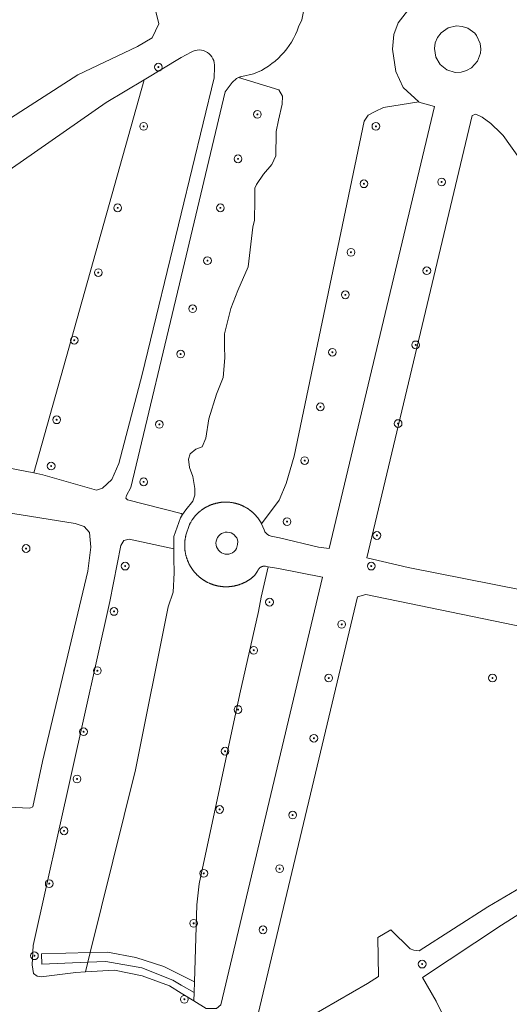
# Model space of a CAD drawing. Header units: metres. Extents: x 207466 to 209466, y 475780 to 477780.
# Tile 164 of 189: x 208823 to 208874, y 476607 to 476709. Entities that reach past the tile are written whole.
import ezdxf

# ---------------------------------------------------------------- set-up
doc = ezdxf.new("R2010")
doc.units = ezdxf.units.M
doc.layers.get('0').update_dxf_attribs({"color": 253, "linetype": 'CONTINUOUS'})
for name, color, linetype, lineweight, true_color in [('B-RO-GR-BEPLANTING_CULTUUR_BOSPLANTSOEN-GV', 7, 'CONTINUOUS', 0, 0x6d8a47), ('B-RO-GR-BEPLANTING_CULTUUR_HEESTERS-GV', 7, 'CONTINUOUS', 0, 0x6d8a47), ('B-RO-GR-BOOM-S', 7, 'CONTINUOUS', 0, 0x6d8a47)]:
    doc.layers.add(name, color=color, linetype=linetype, lineweight=lineweight, true_color=true_color)
for name, color, linetype, lineweight in [('B-RO-OG-TERREIN_CULTUURSCHEIDING-GV', 253, 'CONTINUOUS', 0), ('B-RO-OG-TERREIN_ONBEGROEID-GV', 253, 'CONTINUOUS', 0), ('B-RO-VH-VERHARDING_FUNDERING_ZAND-GV', 253, 'CONTINUOUS', 0)]:
    doc.layers.add(name, color=color, linetype=linetype, lineweight=lineweight)

# ---------------------------------------------------------------- blocks, each defined once
blk = doc.blocks.new('SGR-BOOM_01-SO1')
at = {"linetype": 'Continuous'}
h = blk.add_hatch(color=0, dxfattribs=at)
edge = h.paths.add_edge_path()
edge.add_arc((0, 0), 0.25, 0, 360)
at = {"color": 0, "linetype": 'ByBlock', "lineweight": -2}
for radius in [2, 0.25]:
    blk.add_circle((0, 0), radius, dxfattribs=at)

msp = doc.modelspace()

# ---------------------------------------------------------------- linework, layer by layer
at = {"layer": 'B-RO-GR-BEPLANTING_CULTUUR_BOSPLANTSOEN-GV', "flags": 128}
for points in [[(208841.07, 476705.22), (208840.03, 476704.66), (208836.2, 476702.36), (208824.77, 476661.67), (208825.73, 476661.49), (208831.26, 476659.9), (208831.9, 476660.08), (208832.87, 476660.99), (208833.59, 476662.66), (208835.99, 476671.85), (208840.03, 476688.49)], [(208840.03, 476688.49), (208843.44, 476702.56), (208843.47, 476703.67)], [(208845.89, 476680.54), (208846.96, 476682.99), (208847.45, 476687.1), (208847.62, 476687.83), (208847.65, 476689.89), (208847.66, 476691.13), (208847.85, 476691.53), (208848.55, 476692.59), (208849.42, 476693.59), (208849.84, 476694.48), (208849.85, 476695.27), (208849.86, 476696.08), (208849.88, 476696.99), (208850.12, 476698.16), (208850.5, 476699.83), (208850.51, 476700.66), (208850.14, 476701.3), (208845.96, 476702.57)], [(208845.31, 476702.07), (208844.6, 476701.09), (208840.03, 476681.97), (208834.81, 476660.17), (208834.37, 476659.34), (208834.32, 476659.06), (208834.49, 476658.89), (208840.03, 476657.46), (208840.19, 476657.38), (208840.52, 476657.84), (208841.24, 476658.75), (208841.46, 476659.38), (208841.44, 476660.07), (208841.23, 476661.31), (208840.89, 476662.23), (208840.8, 476663.1), (208840.98, 476663.65), (208841.57, 476664.13), (208842.21, 476664.37), (208842.58, 476665.28), (208842.91, 476667.26), (208843.68, 476669.81), (208844.37, 476671.55), (208844.57, 476673.58), (208844.52, 476674.77), (208844.53, 476676.07), (208845.18, 476678.67), (208845.89, 476680.54)], [(208866.27, 476699.6), (208864.65, 476700.04), (208864.62, 476700.07), (208860.98, 476699.48), (208860.11, 476699.06), (208859.4, 476698.69), (208858.98, 476698.08), (208851.72, 476663.42), (208850.92, 476660.57), (208850.18, 476658.85), (208848.36, 476656.39), (208848.63, 476655.78)], [(208849.35, 476655.12), (208850.23, 476654.95), (208854.26, 476653.98), (208855.37, 476653.85), (208866.27, 476699.6)], [(208873.11, 476696.84), (208872.08, 476697.84), (208871.18, 476698.48), (208870.52, 476698.79), (208870.16, 476698.67), (208859.25, 476652.87), (208863.54, 476651.88), (208878.38, 476648.97), (208887.45, 476646.81), (208887.98, 476646.83), (208888.26, 476646.98), (208891.58, 476659.97), (208891.74, 476661.89), (208891.77, 476664.19), (208891.59, 476666.02), (208891.04, 476667.98), (208880.43, 476684.77), (208875.05, 476694.21), (208873.37, 476696.6), (208873.11, 476696.84)], [(208839.27, 476653.82), (208834.66, 476654.82), (208834.1, 476654.69), (208833.78, 476654.17), (208832.67, 476648.37), (208824.73, 476612.77), (208824.63, 476610.79), (208824.76, 476609.89), (208825.14, 476609.59), (208825.54, 476609.53), (208829.14, 476609.98), (208830.12, 476610.04), (208830.37, 476611.05), (208825.62, 476610.86), (208825.57, 476611.92), (208830.62, 476612.05), (208835.31, 476630.94), (208838.7, 476647.83), (208839.21, 476649.32), (208839.31, 476651.34), (208839.26, 476652.86), (208839.27, 476653.82)], [(208849.14, 476655.19), (208849.16, 476655.18)], [(208854.67, 476650.87), (208850.12, 476651.78), (208849.05, 476651.96), (208848.32, 476648.82), (208848.04, 476647.33), (208846.1, 476638.8), (208841.91, 476619.15), (208841.65, 476616.97), (208841.41, 476609.01), (208841.38, 476607.9), (208841.36, 476607.04), (208842.64, 476606.25), (208843.68, 476606.26), (208844.13, 476606.64), (208854.67, 476650.87)], [(208859.16, 476649.11), (208858.29, 476648.85), (208848.02, 476605.71), (208848.43, 476605.09), (208848.91, 476604.48), (208849.63, 476604.14), (208850.36, 476604.06), (208851.57, 476604.35), (208859.33, 476608.85), (208860.47, 476609.58), (208860.4, 476613.61), (208861.73, 476614.41), (208863.75, 476612.44), (208864.12, 476612.29), (208864.67, 476612.24), (208871.79, 476616.77), (208878.24, 476620.56)], [(208885.56, 476643.64), (208859.16, 476649.11)], [(208882.39, 476620.7), (208873.19, 476614.88), (208865.02, 476609.48), (208866.43, 476607.01), (208867.24, 476605.31), (208867.88, 476603.05), (208868.3, 476600.32), (208868.39, 476598.12), (208868.18, 476595.03), (208868.4, 476594.73), (208875.69, 476593.11)]]:
    msp.add_lwpolyline(points, dxfattribs=at)
at = {"layer": 'B-RO-GR-BEPLANTING_CULTUUR_BOSPLANTSOEN-GV'}
for centre, radius, start, end in [((208841.88, 476703.83), 1.61, 354.3046, 120.3044), ((208846.83, 476700.8), 1.98, 116.0397, 140.0161), ((208849.58, 476656.09), 1, 198.2636, 243.8999), ((208849.59, 476656.13), 1.04, 245.3481, 256.3176)]:
    msp.add_arc(centre, radius, start, end, dxfattribs=at)
at = {"layer": 'B-RO-GR-BEPLANTING_CULTUUR_HEESTERS-GV', "flags": 128}
for points in [[(208830.62, 476612.05), (208825.57, 476611.92), (208825.62, 476610.86), (208830.37, 476611.05), (208830.62, 476612.05)], [(208830.62, 476612.05), (208830.37, 476611.05), (208832.23, 476611.13), (208835.96, 476610.45), (208839.16, 476609.2), (208840.03, 476608.66), (208841.38, 476607.9), (208841.41, 476609.01), (208840.03, 476609.71), (208838.23, 476610.62), (208835.35, 476611.54), (208832.42, 476612.1), (208830.62, 476612.05)]]:
    msp.add_lwpolyline(points, dxfattribs=at)
at = {"layer": 'B-RO-OG-TERREIN_CULTUURSCHEIDING-GV', "flags": 128}
for points in [[(208864.62, 476700.07), (208863.02, 476701.56), (208862.27, 476703.21), (208861.9, 476705.52), (208862.05, 476707.04), (208862.48, 476708.24), (208864.79, 476711.21), (208864.53, 476711.67), (208862.97, 476711.49), (208859.89, 476711.45), (208858.31, 476711.7), (208856.41, 476712.39), (208854.86, 476713.22), (208852.63, 476714.63), (208852.26, 476714.62), (208852.29, 476714.31), (208852.68, 476712.7), (208852.9, 476710.47), (208852.52, 476708.57), (208852.18, 476707.84)], [(208759.5, 476707.27), (208768.44, 476692.73), (208769.27, 476691.74), (208770.39, 476691.13), (208771.5, 476690.87), (208772.1, 476690.84), (208773.05, 476690.98), (208775.06, 476691.76), (208776.84, 476692.31), (208779.04, 476692.54), (208783.07, 476692.16), (208785.49, 476691.72), (208788.16, 476690.81), (208791.1, 476689.36), (208793.6, 476687.66), (208795.96, 476685.72), (208797.82, 476684.47), (208799.35, 476684.22), (208800.58, 476684.37), (208829.34, 476702.87), (208835.52, 476705.8), (208837.02, 476706.69), (208837.71, 476708.15), (208837.39, 476709.54)], [(208870.98, 476706.12), (208870.61, 476706.93), (208870.42, 476707.17), (208869.7, 476707.7), (208869.13, 476707.88), (208868.53, 476707.93), (208867.66, 476707.72), (208866.93, 476707.2), (208866.57, 476706.73), (208866.34, 476706.18), (208866.25, 476705.59), (208866.39, 476704.7), (208866.85, 476703.93), (208867.55, 476703.38), (208868.41, 476703.12), (208869.01, 476703.14), (208869.58, 476703.31), (208870.1, 476703.6), (208870.7, 476704.27), (208871.02, 476705.1), (208871.06, 476705.52), (208870.98, 476706.12)], [(208845.96, 476702.57), (208850.14, 476701.3), (208850.51, 476700.66), (208850.5, 476699.83), (208850.12, 476698.16), (208849.88, 476696.99), (208849.86, 476696.08), (208849.85, 476695.27), (208849.84, 476694.48), (208849.42, 476693.59), (208848.55, 476692.59), (208847.85, 476691.53), (208847.66, 476691.13), (208847.65, 476689.89), (208847.62, 476687.83), (208847.45, 476687.1), (208846.96, 476682.99), (208845.89, 476680.54), (208845.18, 476678.67), (208844.53, 476676.07), (208844.52, 476674.77), (208844.57, 476673.58), (208844.37, 476671.55), (208843.68, 476669.81), (208842.91, 476667.26), (208842.58, 476665.28), (208842.21, 476664.37), (208841.57, 476664.13), (208840.98, 476663.65), (208840.8, 476663.1), (208840.89, 476662.23), (208841.23, 476661.31), (208841.44, 476660.07), (208841.46, 476659.38), (208841.24, 476658.75), (208840.52, 476657.84), (208840.19, 476657.38), (208839.95, 476657.04), (208839.29, 476655.09), (208839.27, 476653.82), (208839.26, 476652.86), (208839.31, 476651.34), (208839.21, 476649.32), (208838.7, 476647.83), (208835.31, 476630.94), (208830.62, 476612.05), (208832.42, 476612.1), (208835.35, 476611.54), (208838.23, 476610.62), (208840.03, 476609.71), (208841.41, 476609.01), (208841.65, 476616.97), (208841.91, 476619.15), (208846.1, 476638.8), (208848.04, 476647.33), (208848.32, 476648.82), (208849.05, 476651.96), (208848.76, 476652.01), (208848.74, 476652.01), (208848.73, 476652.01), (208848.71, 476652.01), (208848.69, 476652.01), (208848.68, 476652.02), (208848.66, 476652.02), (208848.64, 476652.02), (208848.63, 476652.02), (208848.61, 476652.02), (208848.59, 476652.02), (208848.58, 476652.02), (208848.56, 476652.01), (208848.54, 476652.01), (208848.52, 476652.01), (208848.51, 476652.01), (208848.49, 476652.01), (208848.48, 476652), (208848.46, 476652), (208848.44, 476651.99), (208848.43, 476651.99), (208848.41, 476651.98), (208848.39, 476651.98), (208848.38, 476651.97), (208848.36, 476651.97), (208848.35, 476651.96), (208848.33, 476651.95), (208848.32, 476651.95), (208848.3, 476651.94), (208848.29, 476651.93), (208848.27, 476651.92), (208848.26, 476651.91), (208848.24, 476651.91), (208848.23, 476651.9), (208848.22, 476651.89), (208848.2, 476651.88), (208848.19, 476651.87), (208848.18, 476651.86), (208848.16, 476651.84), (208848.15, 476651.83), (208848.14, 476651.82), (208848.13, 476651.81), (208848.11, 476651.8), (208848.1, 476651.79), (208848.09, 476651.77), (208848.08, 476651.76), (208848.07, 476651.75), (208848.06, 476651.73), (208848.05, 476651.72), (208848.04, 476651.71), (208848.03, 476651.69), (208848.02, 476651.68), (208848.02, 476651.66), (208848.01, 476651.65), (208848, 476651.64), (208847.99, 476651.62), (208847.98, 476651.6), (208847.98, 476651.59), (208847.97, 476651.57), (208847.96, 476651.56), (208847.96, 476651.54), (208847.95, 476651.53), (208847.95, 476651.52), (208847.65, 476651.08), (208847.62, 476651.05), (208847.59, 476651.02), (208847.56, 476651), (208847.53, 476650.97), (208847.5, 476650.94), (208847.47, 476650.91), (208847.44, 476650.89), (208847.41, 476650.86), (208847.37, 476650.84), (208847.34, 476650.81), (208847.31, 476650.78), (208847.28, 476650.76), (208847.24, 476650.73), (208847.21, 476650.71), (208847.18, 476650.69), (208847.14, 476650.66), (208847.11, 476650.64), (208847.07, 476650.61), (208847.04, 476650.59), (208847, 476650.57), (208846.97, 476650.55), (208846.93, 476650.53), (208846.9, 476650.5), (208846.86, 476650.48), (208846.83, 476650.46), (208846.79, 476650.44), (208846.76, 476650.42), (208846.72, 476650.4), (208846.68, 476650.38), (208846.64, 476650.36), (208846.61, 476650.34), (208846.57, 476650.33), (208846.53, 476650.31), (208846.5, 476650.29), (208846.46, 476650.27), (208846.42, 476650.26), (208846.38, 476650.24), (208846.34, 476650.22), (208846.31, 476650.21), (208846.27, 476650.19), (208846.23, 476650.18), (208846.19, 476650.16), (208846.15, 476650.15), (208846.11, 476650.14), (208846.07, 476650.12), (208846.03, 476650.11), (208845.99, 476650.1), (208845.95, 476650.08), (208845.92, 476650.07), (208845.88, 476650.06), (208845.84, 476650.05), (208845.8, 476650.04), (208845.76, 476650.03), (208845.71, 476650.02), (208845.67, 476650.01), (208845.64, 476650), (208845.59, 476649.99), (208845.55, 476649.98), (208845.51, 476649.97), (208845.47, 476649.97), (208845.43, 476649.96), (208845.39, 476649.95), (208845.35, 476649.94), (208845.31, 476649.94), (208845.27, 476649.93), (208845.23, 476649.93), (208845.19, 476649.92), (208845.14, 476649.92), (208845.1, 476649.91), (208845.06, 476649.91), (208845.02, 476649.91), (208844.98, 476649.9), (208844.94, 476649.9), (208844.9, 476649.9), (208844.86, 476649.9), (208844.81, 476649.9), (208844.77, 476649.89), (208844.73, 476649.89), (208844.69, 476649.89), (208844.65, 476649.89), (208844.61, 476649.89), (208844.57, 476649.9), (208844.52, 476649.9), (208844.48, 476649.9), (208844.44, 476649.9), (208844.4, 476649.9), (208844.36, 476649.91), (208844.32, 476649.91), (208844.28, 476649.91), (208844.23, 476649.92), (208844.19, 476649.92), (208844.15, 476649.93), (208844.11, 476649.93), (208844.07, 476649.94), (208844.03, 476649.95), (208843.99, 476649.95), (208843.95, 476649.96), (208843.91, 476649.97), (208843.87, 476649.97), (208843.83, 476649.98), (208843.79, 476649.99), (208843.74, 476650), (208843.7, 476650.01), (208843.66, 476650.02), (208843.62, 476650.03), (208843.58, 476650.04), (208843.54, 476650.05), (208843.5, 476650.06), (208843.46, 476650.07), (208843.42, 476650.08), (208843.39, 476650.1), (208843.35, 476650.11), (208843.31, 476650.12), (208843.27, 476650.14), (208843.23, 476650.15), (208843.19, 476650.16), (208843.15, 476650.18), (208843.11, 476650.19), (208843.07, 476650.21), (208843.04, 476650.23), (208843, 476650.24), (208842.96, 476650.26), (208842.92, 476650.28), (208842.88, 476650.29), (208842.85, 476650.31), (208842.81, 476650.33), (208842.77, 476650.35), (208842.73, 476650.36), (208842.7, 476650.38), (208842.66, 476650.4), (208842.62, 476650.42), (208842.59, 476650.44), (208842.55, 476650.46), (208842.52, 476650.48), (208842.48, 476650.51), (208842.45, 476650.53), (208842.41, 476650.55), (208842.38, 476650.57), (208842.34, 476650.59), (208842.31, 476650.62), (208842.27, 476650.64), (208842.24, 476650.66), (208842.2, 476650.69), (208842.17, 476650.71), (208842.14, 476650.74), (208842.1, 476650.76), (208842.07, 476650.79), (208842.04, 476650.81), (208842.01, 476650.84), (208841.97, 476650.86), (208841.94, 476650.89), (208841.91, 476650.92), (208841.88, 476650.94), (208841.85, 476650.97), (208841.82, 476651), (208841.79, 476651.03), (208841.76, 476651.06), (208841.73, 476651.08), (208841.7, 476651.11), (208841.67, 476651.14), (208841.64, 476651.17), (208841.61, 476651.2), (208841.58, 476651.23), (208841.55, 476651.26), (208841.52, 476651.29), (208841.49, 476651.32), (208841.47, 476651.35), (208841.44, 476651.38), (208841.41, 476651.41), (208841.39, 476651.45), (208841.36, 476651.48), (208841.33, 476651.51), (208841.31, 476651.54), (208841.28, 476651.58), (208841.26, 476651.61), (208841.23, 476651.64), (208841.21, 476651.68), (208841.19, 476651.71), (208841.16, 476651.74), (208841.14, 476651.78), (208841.11, 476651.81), (208841.09, 476651.85), (208841.07, 476651.88), (208841.05, 476651.92), (208841.03, 476651.95), (208841.01, 476651.99), (208840.98, 476652.02), (208840.96, 476652.06), (208840.94, 476652.1), (208840.92, 476652.13), (208840.9, 476652.17), (208840.88, 476652.21), (208840.86, 476652.24), (208840.85, 476652.28), (208840.83, 476652.32), (208840.81, 476652.35), (208840.79, 476652.39), (208840.78, 476652.43), (208840.76, 476652.47), (208840.74, 476652.51), (208840.73, 476652.54), (208840.71, 476652.58), (208840.7, 476652.62), (208840.68, 476652.66), (208840.67, 476652.7), (208840.65, 476652.74), (208840.64, 476652.78), (208840.62, 476652.81), (208840.61, 476652.85), (208840.6, 476652.89), (208840.59, 476652.93), (208840.58, 476652.97), (208840.56, 476653.01), (208840.55, 476653.05), (208840.54, 476653.09), (208840.53, 476653.13), (208840.52, 476653.17), (208840.51, 476653.21), (208840.5, 476653.25), (208840.49, 476653.29), (208840.49, 476653.33), (208840.48, 476653.38), (208840.47, 476653.42), (208840.46, 476653.46), (208840.46, 476653.5), (208840.45, 476653.54), (208840.44, 476653.58), (208840.44, 476653.62), (208840.43, 476653.66), (208840.43, 476653.7), (208840.42, 476653.74), (208840.42, 476653.78), (208840.42, 476653.83), (208840.41, 476653.87), (208840.41, 476653.91), (208840.41, 476653.95), (208840.4, 476653.99), (208840.4, 476654.03), (208840.4, 476654.07), (208840.4, 476654.12), (208840.4, 476654.16), (208840.4, 476654.2), (208840.4, 476654.24), (208840.4, 476654.28), (208840.4, 476654.32), (208840.4, 476654.36), (208840.41, 476654.41), (208840.41, 476654.45), (208840.41, 476654.49), (208840.42, 476654.53), (208840.42, 476654.57), (208840.42, 476654.61), (208840.43, 476654.65), (208840.43, 476654.7), (208840.44, 476654.74), (208840.44, 476654.78), (208840.45, 476654.82), (208840.45, 476654.86), (208840.46, 476654.9), (208840.47, 476654.94), (208840.48, 476654.98), (208840.48, 476655.02), (208840.49, 476655.06), (208840.5, 476655.1), (208840.51, 476655.14), (208840.52, 476655.18), (208840.53, 476655.22), (208840.9, 476656.34), (208840.92, 476656.38), (208840.94, 476656.41), (208840.95, 476656.45), (208840.98, 476656.49), (208840.99, 476656.52), (208841.02, 476656.56), (208841.04, 476656.59), (208841.06, 476656.63), (208841.08, 476656.66), (208841.1, 476656.7), (208841.12, 476656.73), (208841.14, 476656.77), (208841.17, 476656.8), (208841.19, 476656.84), (208841.21, 476656.87), (208841.24, 476656.9), (208841.26, 476656.93), (208841.29, 476656.97), (208841.31, 476657), (208841.33, 476657.03), (208841.36, 476657.07), (208841.39, 476657.1), (208841.41, 476657.13), (208841.44, 476657.16), (208841.46, 476657.19), (208841.49, 476657.22), (208841.52, 476657.25), (208841.55, 476657.28), (208841.57, 476657.31), (208841.6, 476657.34), (208841.63, 476657.37), (208841.66, 476657.4), (208841.69, 476657.43), (208841.72, 476657.46), (208841.74, 476657.49), (208841.77, 476657.52), (208841.8, 476657.54), (208841.83, 476657.57), (208841.87, 476657.6), (208841.9, 476657.63), (208841.93, 476657.65), (208841.96, 476657.68), (208841.99, 476657.71), (208842.02, 476657.73), (208842.05, 476657.76), (208842.09, 476657.78), (208842.12, 476657.81), (208842.15, 476657.83), (208842.18, 476657.86), (208842.22, 476657.88), (208842.25, 476657.9), (208842.29, 476657.93), (208842.32, 476657.95), (208842.35, 476657.97), (208842.39, 476657.99), (208842.42, 476658.02), (208842.46, 476658.04), (208842.49, 476658.06), (208842.53, 476658.08), (208842.56, 476658.1), (208842.6, 476658.12), (208842.64, 476658.14), (208842.67, 476658.16), (208842.71, 476658.18), (208842.74, 476658.2), (208842.78, 476658.22), (208842.82, 476658.23), (208842.85, 476658.25), (208842.89, 476658.27), (208842.93, 476658.29), (208842.96, 476658.3), (208843, 476658.32), (208843.04, 476658.33), (208843.08, 476658.35), (208843.12, 476658.36), (208843.15, 476658.38), (208843.19, 476658.39), (208843.23, 476658.41), (208843.27, 476658.42), (208843.31, 476658.43), (208843.35, 476658.45), (208843.39, 476658.46), (208843.43, 476658.47), (208843.46, 476658.48), (208843.51, 476658.49), (208843.54, 476658.51), (208843.58, 476658.52), (208843.62, 476658.53), (208843.66, 476658.54), (208843.7, 476658.55), (208843.74, 476658.56), (208843.78, 476658.56), (208843.82, 476658.57), (208843.86, 476658.58), (208843.9, 476658.59), (208843.94, 476658.59), (208843.98, 476658.6), (208844.02, 476658.61), (208844.07, 476658.61), (208844.11, 476658.62), (208844.15, 476658.62), (208844.19, 476658.63), (208844.23, 476658.63), (208844.27, 476658.64), (208844.31, 476658.64), (208844.35, 476658.64), (208844.39, 476658.65), (208844.43, 476658.65), (208844.47, 476658.65), (208844.51, 476658.65), (208844.55, 476658.65), (208844.6, 476658.65), (208844.64, 476658.65), (208844.68, 476658.65), (208844.72, 476658.65), (208844.76, 476658.65), (208844.8, 476658.65), (208844.84, 476658.65), (208844.88, 476658.65), (208844.92, 476658.64), (208844.96, 476658.64), (208845.01, 476658.64), (208845.05, 476658.63), (208845.09, 476658.63), (208845.13, 476658.62), (208845.17, 476658.62), (208845.21, 476658.61), (208845.25, 476658.61), (208845.29, 476658.6), (208845.33, 476658.6), (208845.37, 476658.59), (208845.41, 476658.58), (208845.45, 476658.58), (208845.49, 476658.57), (208845.53, 476658.56), (208845.57, 476658.55), (208845.61, 476658.54), (208845.65, 476658.53), (208845.69, 476658.52), (208845.73, 476658.51), (208845.77, 476658.5), (208845.81, 476658.49), (208845.85, 476658.48), (208845.89, 476658.47), (208845.93, 476658.45), (208845.96, 476658.44), (208846, 476658.43), (208846.04, 476658.41), (208846.08, 476658.4), (208846.12, 476658.39), (208846.16, 476658.37), (208846.2, 476658.35), (208846.23, 476658.34), (208846.27, 476658.32), (208846.31, 476658.31), (208846.35, 476658.29), (208846.38, 476658.28), (208846.42, 476658.26), (208846.46, 476658.24), (208846.49, 476658.22), (208846.53, 476658.2), (208846.57, 476658.18), (208846.6, 476658.17), (208846.64, 476658.15), (208846.68, 476658.13), (208846.71, 476658.11), (208846.75, 476658.09), (208846.78, 476658.07), (208846.82, 476658.04), (208846.85, 476658.02), (208846.89, 476658), (208846.92, 476657.98), (208846.96, 476657.96), (208846.99, 476657.93), (208847.02, 476657.91), (208847.06, 476657.89), (208847.09, 476657.86), (208847.12, 476657.84), (208847.16, 476657.82), (208847.19, 476657.79), (208847.22, 476657.77), (208847.25, 476657.74), (208847.29, 476657.72), (208847.32, 476657.69), (208847.35, 476657.66), (208847.38, 476657.64), (208847.41, 476657.61), (208847.44, 476657.58), (208847.47, 476657.56), (208847.5, 476657.53), (208847.53, 476657.5), (208847.56, 476657.47), (208847.59, 476657.44), (208847.62, 476657.41), (208847.65, 476657.38), (208847.68, 476657.35), (208847.7, 476657.33), (208847.73, 476657.29), (208847.76, 476657.26), (208847.79, 476657.23), (208847.81, 476657.2), (208847.84, 476657.17), (208847.87, 476657.14), (208847.89, 476657.11), (208847.92, 476657.08), (208847.94, 476657.04), (208847.97, 476657.01), (208847.99, 476656.98), (208848.02, 476656.95), (208848.04, 476656.91), (208848.07, 476656.88), (208848.09, 476656.85), (208848.11, 476656.81), (208848.14, 476656.78), (208848.16, 476656.74), (208848.18, 476656.71), (208848.2, 476656.68), (208848.22, 476656.64), (208848.24, 476656.61), (208848.27, 476656.57), (208848.29, 476656.53), (208848.31, 476656.5), (208848.33, 476656.46), (208848.35, 476656.43), (208848.35, 476656.42), (208848.36, 476656.39), (208850.18, 476658.85), (208850.92, 476660.57), (208851.72, 476663.42), (208858.98, 476698.08), (208859.4, 476698.69), (208860.11, 476699.06), (208860.98, 476699.48), (208864.62, 476700.07)], [(208847.53, 476702.96), (208846.3, 476702.7)], [(208836.2, 476702.36), (208832.27, 476700), (208815.11, 476688.07), (208809.3, 476684.45), (208805.2, 476681.77), (208802.89, 476679.67), (208801.91, 476678.1), (208801.63, 476677), (208802.8, 476673.8), (208803.07, 476671.36), (208802.99, 476669.29), (208803.12, 476666.05), (208803.96, 476665.41), (208805.18, 476665.09), (208808.83, 476664.75), (208824.77, 476661.67), (208836.2, 476702.36)], [(208816.89, 476627.32), (208824.38, 476626.98), (208824.68, 476627.13), (208825.68, 476631.81), (208830.37, 476651.52), (208830.67, 476653.98), (208830.55, 476655.52), (208829.99, 476656.14), (208829.05, 476656.45), (208818.07, 476658.21)], [(208839.16, 476609.2), (208835.96, 476610.45), (208832.23, 476611.13), (208830.37, 476611.05), (208830.12, 476610.04), (208833.14, 476610.21), (208836.01, 476609.63), (208838.84, 476608.59), (208840.03, 476607.86), (208841.36, 476607.04), (208841.38, 476607.9), (208840.03, 476608.66), (208839.16, 476609.2)]]:
    msp.add_lwpolyline(points, dxfattribs=at)
at = {"layer": 'B-RO-OG-TERREIN_CULTUURSCHEIDING-GV'}
for centre, radius, start, end in [((208844.63, 476710.38), 7.97, 291.3898, 341.4128), ((208846.78, 476700.9), 1.86, 104.9499, 116.1252)]:
    msp.add_arc(centre, radius, start, end, dxfattribs=at)
at = {"layer": 'B-RO-OG-TERREIN_ONBEGROEID-GV', "flags": 128}
msp.add_lwpolyline([(208845.76, 476653.84), (208845.86, 476654.25), (208845.9, 476654.56)], dxfattribs=at)
at = {"layer": 'B-RO-OG-TERREIN_ONBEGROEID-GV'}
msp.add_arc((208844.78, 476654.4), 1.14, 8.1418, 330.3698, dxfattribs=at)
at = {"layer": 'B-RO-VH-VERHARDING_FUNDERING_ZAND-GV', "flags": 128}
for points in [[(208765.87, 476720.28), (208771.55, 476721.45), (208775.58, 476722.01), (208780.28, 476722.23), (208785.37, 476722.07), (208791.42, 476721.2), (208795.76, 476720.33), (208817.11, 476715.09), (208825.79, 476712.81), (208835.32, 476710.93), (208836.31, 476710.49), (208837.39, 476709.54), (208837.71, 476708.15), (208837.02, 476706.69), (208835.52, 476705.8), (208829.34, 476702.87), (208800.58, 476684.37), (208799.35, 476684.22)], [(208864.79, 476711.21), (208862.48, 476708.24), (208862.05, 476707.04), (208861.9, 476705.52), (208862.27, 476703.21), (208863.02, 476701.56), (208864.62, 476700.07), (208864.65, 476700.04), (208866.27, 476699.6), (208855.37, 476653.85), (208854.26, 476653.98), (208850.23, 476654.95), (208849.35, 476655.12)], [(208852.18, 476707.84), (208852.52, 476708.57)], [(208870.98, 476706.12), (208871.06, 476705.52), (208871.02, 476705.1), (208870.7, 476704.27), (208870.1, 476703.6), (208869.58, 476703.31), (208869.01, 476703.14), (208868.41, 476703.12), (208867.55, 476703.38), (208866.85, 476703.93), (208866.39, 476704.7), (208866.25, 476705.59), (208866.34, 476706.18), (208866.57, 476706.73), (208866.93, 476707.2), (208867.66, 476707.72), (208868.53, 476707.93), (208869.13, 476707.88), (208869.7, 476707.7), (208870.42, 476707.17), (208870.61, 476706.93), (208870.98, 476706.12)], [(208836.2, 476702.36), (208840.03, 476704.66), (208841.07, 476705.22)], [(208843.47, 476703.67), (208843.44, 476702.56), (208840.03, 476688.49), (208835.99, 476671.85), (208833.59, 476662.66), (208832.87, 476660.99), (208831.9, 476660.08), (208831.26, 476659.9), (208825.73, 476661.49), (208824.77, 476661.67), (208808.83, 476664.75)], [(208846.3, 476702.7), (208847.53, 476702.96)], [(208815.11, 476688.07), (208832.27, 476700), (208836.2, 476702.36)], [(208844.6, 476701.09), (208845.31, 476702.07)], [(208842.64, 476606.25), (208841.36, 476607.04), (208840.03, 476607.86), (208838.84, 476608.59), (208836.01, 476609.63), (208833.14, 476610.21), (208830.12, 476610.04), (208829.14, 476609.98), (208825.54, 476609.53), (208825.14, 476609.59), (208824.76, 476609.89), (208824.63, 476610.79), (208824.73, 476612.77), (208832.67, 476648.37), (208833.78, 476654.17), (208834.1, 476654.69), (208834.66, 476654.82), (208839.27, 476653.82), (208839.29, 476655.09), (208839.95, 476657.04), (208840.19, 476657.38), (208840.03, 476657.46), (208834.49, 476658.89), (208834.32, 476659.06), (208834.37, 476659.34), (208834.81, 476660.17), (208840.03, 476681.97), (208844.6, 476701.09)], [(208870.16, 476698.67), (208870.52, 476698.79), (208871.18, 476698.48), (208872.08, 476697.84), (208873.11, 476696.84), (208873.37, 476696.6), (208875.05, 476694.21), (208880.43, 476684.77), (208891.04, 476667.98), (208891.59, 476666.02), (208891.77, 476664.19), (208891.74, 476661.89), (208891.58, 476659.97), (208888.26, 476646.98), (208887.98, 476646.83), (208887.45, 476646.81), (208878.38, 476648.97), (208863.54, 476651.88), (208859.25, 476652.87), (208870.16, 476698.67)], [(208818.07, 476658.21), (208829.05, 476656.45), (208829.99, 476656.14), (208830.55, 476655.52), (208830.67, 476653.98), (208830.37, 476651.52), (208825.68, 476631.81), (208824.68, 476627.13), (208824.38, 476626.98), (208816.89, 476627.32)], [(208848.63, 476655.78), (208848.36, 476656.39), (208848.35, 476656.42), (208848.35, 476656.43), (208848.33, 476656.46), (208848.31, 476656.5), (208848.29, 476656.53), (208848.27, 476656.57), (208848.24, 476656.61), (208848.22, 476656.64), (208848.2, 476656.68), (208848.18, 476656.71), (208848.16, 476656.74), (208848.14, 476656.78), (208848.11, 476656.81), (208848.09, 476656.85), (208848.07, 476656.88), (208848.04, 476656.91), (208848.02, 476656.95), (208847.99, 476656.98), (208847.97, 476657.01), (208847.94, 476657.04), (208847.92, 476657.08), (208847.89, 476657.11), (208847.87, 476657.14), (208847.84, 476657.17), (208847.81, 476657.2), (208847.79, 476657.23), (208847.76, 476657.26), (208847.73, 476657.29), (208847.7, 476657.33), (208847.68, 476657.35), (208847.65, 476657.38), (208847.62, 476657.41), (208847.59, 476657.44), (208847.56, 476657.47), (208847.53, 476657.5), (208847.5, 476657.53), (208847.47, 476657.56), (208847.44, 476657.58), (208847.41, 476657.61), (208847.38, 476657.64), (208847.35, 476657.66), (208847.32, 476657.69), (208847.29, 476657.72), (208847.25, 476657.74), (208847.22, 476657.77), (208847.19, 476657.79), (208847.16, 476657.82), (208847.12, 476657.84), (208847.09, 476657.86), (208847.06, 476657.89), (208847.02, 476657.91), (208846.99, 476657.93), (208846.96, 476657.96), (208846.92, 476657.98), (208846.89, 476658), (208846.85, 476658.02), (208846.82, 476658.04), (208846.78, 476658.07), (208846.75, 476658.09), (208846.71, 476658.11), (208846.68, 476658.13), (208846.64, 476658.15), (208846.6, 476658.17), (208846.57, 476658.18), (208846.53, 476658.2), (208846.49, 476658.22), (208846.46, 476658.24), (208846.42, 476658.26), (208846.38, 476658.28), (208846.35, 476658.29), (208846.31, 476658.31), (208846.27, 476658.32), (208846.23, 476658.34), (208846.2, 476658.35), (208846.16, 476658.37), (208846.12, 476658.39), (208846.08, 476658.4), (208846.04, 476658.41), (208846, 476658.43), (208845.96, 476658.44), (208845.93, 476658.45), (208845.89, 476658.47), (208845.85, 476658.48), (208845.81, 476658.49), (208845.77, 476658.5), (208845.73, 476658.51), (208845.69, 476658.52), (208845.65, 476658.53), (208845.61, 476658.54), (208845.57, 476658.55), (208845.53, 476658.56), (208845.49, 476658.57), (208845.45, 476658.58), (208845.41, 476658.58), (208845.37, 476658.59), (208845.33, 476658.6), (208845.29, 476658.6), (208845.25, 476658.61), (208845.21, 476658.61), (208845.17, 476658.62), (208845.13, 476658.62), (208845.09, 476658.63), (208845.05, 476658.63), (208845.01, 476658.64), (208844.96, 476658.64), (208844.92, 476658.64), (208844.88, 476658.65), (208844.84, 476658.65), (208844.8, 476658.65), (208844.76, 476658.65), (208844.72, 476658.65), (208844.68, 476658.65), (208844.64, 476658.65), (208844.6, 476658.65), (208844.55, 476658.65), (208844.51, 476658.65), (208844.47, 476658.65), (208844.43, 476658.65), (208844.39, 476658.65), (208844.35, 476658.64), (208844.31, 476658.64), (208844.27, 476658.64), (208844.23, 476658.63), (208844.19, 476658.63), (208844.15, 476658.62), (208844.11, 476658.62), (208844.07, 476658.61), (208844.02, 476658.61), (208843.98, 476658.6), (208843.94, 476658.59), (208843.9, 476658.59), (208843.86, 476658.58), (208843.82, 476658.57), (208843.78, 476658.56), (208843.74, 476658.56), (208843.7, 476658.55), (208843.66, 476658.54), (208843.62, 476658.53), (208843.58, 476658.52), (208843.54, 476658.51), (208843.51, 476658.49), (208843.46, 476658.48), (208843.43, 476658.47), (208843.39, 476658.46), (208843.35, 476658.45), (208843.31, 476658.43), (208843.27, 476658.42), (208843.23, 476658.41), (208843.19, 476658.39), (208843.15, 476658.38), (208843.12, 476658.36), (208843.08, 476658.35), (208843.04, 476658.33), (208843, 476658.32), (208842.96, 476658.3), (208842.93, 476658.29), (208842.89, 476658.27), (208842.85, 476658.25), (208842.82, 476658.23), (208842.78, 476658.22), (208842.74, 476658.2), (208842.71, 476658.18), (208842.67, 476658.16), (208842.64, 476658.14), (208842.6, 476658.12), (208842.56, 476658.1), (208842.53, 476658.08), (208842.49, 476658.06), (208842.46, 476658.04), (208842.42, 476658.02), (208842.39, 476657.99), (208842.35, 476657.97), (208842.32, 476657.95), (208842.29, 476657.93), (208842.25, 476657.9), (208842.22, 476657.88), (208842.18, 476657.86), (208842.15, 476657.83), (208842.12, 476657.81), (208842.09, 476657.78), (208842.05, 476657.76), (208842.02, 476657.73), (208841.99, 476657.71), (208841.96, 476657.68), (208841.93, 476657.65), (208841.9, 476657.63), (208841.87, 476657.6), (208841.83, 476657.57), (208841.8, 476657.54), (208841.77, 476657.52), (208841.74, 476657.49), (208841.72, 476657.46), (208841.69, 476657.43), (208841.66, 476657.4), (208841.63, 476657.37), (208841.6, 476657.34), (208841.57, 476657.31), (208841.55, 476657.28), (208841.52, 476657.25), (208841.49, 476657.22), (208841.46, 476657.19), (208841.44, 476657.16), (208841.41, 476657.13), (208841.39, 476657.1), (208841.36, 476657.07), (208841.33, 476657.03), (208841.31, 476657), (208841.29, 476656.97), (208841.26, 476656.93), (208841.24, 476656.9), (208841.21, 476656.87), (208841.19, 476656.84), (208841.17, 476656.8), (208841.14, 476656.77), (208841.12, 476656.73), (208841.1, 476656.7), (208841.08, 476656.66), (208841.06, 476656.63), (208841.04, 476656.59), (208841.02, 476656.56), (208840.99, 476656.52), (208840.98, 476656.49), (208840.95, 476656.45), (208840.94, 476656.41), (208840.92, 476656.38), (208840.9, 476656.34), (208840.53, 476655.22), (208840.52, 476655.18), (208840.51, 476655.14), (208840.5, 476655.1), (208840.49, 476655.06), (208840.48, 476655.02), (208840.48, 476654.98), (208840.47, 476654.94), (208840.46, 476654.9), (208840.45, 476654.86), (208840.45, 476654.82), (208840.44, 476654.78), (208840.44, 476654.74), (208840.43, 476654.7), (208840.43, 476654.65), (208840.42, 476654.61), (208840.42, 476654.57), (208840.42, 476654.53), (208840.41, 476654.49), (208840.41, 476654.45), (208840.41, 476654.41), (208840.4, 476654.36), (208840.4, 476654.32), (208840.4, 476654.28), (208840.4, 476654.24), (208840.4, 476654.2), (208840.4, 476654.16), (208840.4, 476654.12), (208840.4, 476654.07), (208840.4, 476654.03), (208840.4, 476653.99), (208840.41, 476653.95), (208840.41, 476653.91), (208840.41, 476653.87), (208840.42, 476653.83), (208840.42, 476653.78), (208840.42, 476653.74), (208840.43, 476653.7), (208840.43, 476653.66), (208840.44, 476653.62), (208840.44, 476653.58), (208840.45, 476653.54), (208840.46, 476653.5), (208840.46, 476653.46), (208840.47, 476653.42), (208840.48, 476653.38), (208840.49, 476653.33), (208840.49, 476653.29), (208840.5, 476653.25), (208840.51, 476653.21), (208840.52, 476653.17), (208840.53, 476653.13), (208840.54, 476653.09), (208840.55, 476653.05), (208840.56, 476653.01), (208840.58, 476652.97), (208840.59, 476652.93), (208840.6, 476652.89), (208840.61, 476652.85), (208840.62, 476652.81), (208840.64, 476652.78), (208840.65, 476652.74), (208840.67, 476652.7), (208840.68, 476652.66), (208840.7, 476652.62), (208840.71, 476652.58), (208840.73, 476652.54), (208840.74, 476652.51), (208840.76, 476652.47), (208840.78, 476652.43), (208840.79, 476652.39), (208840.81, 476652.35), (208840.83, 476652.32), (208840.85, 476652.28), (208840.86, 476652.24), (208840.88, 476652.21), (208840.9, 476652.17), (208840.92, 476652.13), (208840.94, 476652.1), (208840.96, 476652.06), (208840.98, 476652.02), (208841.01, 476651.99), (208841.03, 476651.95), (208841.05, 476651.92), (208841.07, 476651.88), (208841.09, 476651.85), (208841.11, 476651.81), (208841.14, 476651.78), (208841.16, 476651.74), (208841.19, 476651.71), (208841.21, 476651.68), (208841.23, 476651.64), (208841.26, 476651.61), (208841.28, 476651.58), (208841.31, 476651.54), (208841.33, 476651.51), (208841.36, 476651.48), (208841.39, 476651.45), (208841.41, 476651.41), (208841.44, 476651.38), (208841.47, 476651.35), (208841.49, 476651.32), (208841.52, 476651.29), (208841.55, 476651.26), (208841.58, 476651.23), (208841.61, 476651.2), (208841.64, 476651.17), (208841.67, 476651.14), (208841.7, 476651.11), (208841.73, 476651.08), (208841.76, 476651.06), (208841.79, 476651.03), (208841.82, 476651), (208841.85, 476650.97), (208841.88, 476650.94), (208841.91, 476650.92), (208841.94, 476650.89), (208841.97, 476650.86), (208842.01, 476650.84), (208842.04, 476650.81), (208842.07, 476650.79), (208842.1, 476650.76), (208842.14, 476650.74), (208842.17, 476650.71), (208842.2, 476650.69), (208842.24, 476650.66), (208842.27, 476650.64), (208842.31, 476650.62), (208842.34, 476650.59), (208842.38, 476650.57), (208842.41, 476650.55), (208842.45, 476650.53), (208842.48, 476650.51), (208842.52, 476650.48), (208842.55, 476650.46), (208842.59, 476650.44), (208842.62, 476650.42), (208842.66, 476650.4), (208842.7, 476650.38), (208842.73, 476650.36), (208842.77, 476650.35), (208842.81, 476650.33), (208842.85, 476650.31), (208842.88, 476650.29), (208842.92, 476650.28), (208842.96, 476650.26), (208843, 476650.24), (208843.04, 476650.23), (208843.07, 476650.21), (208843.11, 476650.19), (208843.15, 476650.18), (208843.19, 476650.16), (208843.23, 476650.15), (208843.27, 476650.14), (208843.31, 476650.12), (208843.35, 476650.11), (208843.39, 476650.1), (208843.42, 476650.08), (208843.46, 476650.07), (208843.5, 476650.06), (208843.54, 476650.05), (208843.58, 476650.04), (208843.62, 476650.03), (208843.66, 476650.02), (208843.7, 476650.01), (208843.74, 476650), (208843.79, 476649.99), (208843.83, 476649.98), (208843.87, 476649.97), (208843.91, 476649.97), (208843.95, 476649.96), (208843.99, 476649.95), (208844.03, 476649.95), (208844.07, 476649.94), (208844.11, 476649.93), (208844.15, 476649.93), (208844.19, 476649.92), (208844.23, 476649.92), (208844.28, 476649.91), (208844.32, 476649.91), (208844.36, 476649.91), (208844.4, 476649.9), (208844.44, 476649.9), (208844.48, 476649.9), (208844.52, 476649.9), (208844.57, 476649.9), (208844.61, 476649.89), (208844.65, 476649.89), (208844.69, 476649.89), (208844.73, 476649.89), (208844.77, 476649.89), (208844.81, 476649.9), (208844.86, 476649.9), (208844.9, 476649.9), (208844.94, 476649.9), (208844.98, 476649.9), (208845.02, 476649.91), (208845.06, 476649.91), (208845.1, 476649.91), (208845.14, 476649.92), (208845.19, 476649.92), (208845.23, 476649.93), (208845.27, 476649.93), (208845.31, 476649.94), (208845.35, 476649.94), (208845.39, 476649.95), (208845.43, 476649.96), (208845.47, 476649.97), (208845.51, 476649.97), (208845.55, 476649.98), (208845.59, 476649.99), (208845.64, 476650), (208845.67, 476650.01), (208845.71, 476650.02), (208845.76, 476650.03), (208845.8, 476650.04), (208845.84, 476650.05), (208845.88, 476650.06), (208845.92, 476650.07), (208845.95, 476650.08), (208845.99, 476650.1), (208846.03, 476650.11), (208846.07, 476650.12), (208846.11, 476650.14), (208846.15, 476650.15), (208846.19, 476650.16), (208846.23, 476650.18), (208846.27, 476650.19), (208846.31, 476650.21), (208846.34, 476650.22), (208846.38, 476650.24), (208846.42, 476650.26), (208846.46, 476650.27), (208846.5, 476650.29), (208846.53, 476650.31), (208846.57, 476650.33), (208846.61, 476650.34), (208846.64, 476650.36), (208846.68, 476650.38), (208846.72, 476650.4), (208846.76, 476650.42), (208846.79, 476650.44), (208846.83, 476650.46), (208846.86, 476650.48), (208846.9, 476650.5), (208846.93, 476650.53), (208846.97, 476650.55), (208847, 476650.57), (208847.04, 476650.59), (208847.07, 476650.61), (208847.11, 476650.64), (208847.14, 476650.66), (208847.18, 476650.69), (208847.21, 476650.71), (208847.24, 476650.73), (208847.28, 476650.76), (208847.31, 476650.78), (208847.34, 476650.81), (208847.37, 476650.84), (208847.41, 476650.86), (208847.44, 476650.89), (208847.47, 476650.91), (208847.5, 476650.94), (208847.53, 476650.97), (208847.56, 476651), (208847.59, 476651.02), (208847.62, 476651.05), (208847.65, 476651.08), (208847.95, 476651.52), (208847.95, 476651.53), (208847.96, 476651.54), (208847.96, 476651.56), (208847.97, 476651.57), (208847.98, 476651.59), (208847.98, 476651.6), (208847.99, 476651.62), (208848, 476651.64), (208848.01, 476651.65), (208848.02, 476651.66), (208848.02, 476651.68), (208848.03, 476651.69), (208848.04, 476651.71), (208848.05, 476651.72), (208848.06, 476651.73), (208848.07, 476651.75), (208848.08, 476651.76), (208848.09, 476651.77), (208848.1, 476651.79), (208848.11, 476651.8), (208848.13, 476651.81), (208848.14, 476651.82), (208848.15, 476651.83), (208848.16, 476651.84), (208848.18, 476651.86), (208848.19, 476651.87), (208848.2, 476651.88), (208848.22, 476651.89), (208848.23, 476651.9), (208848.24, 476651.91), (208848.26, 476651.91), (208848.27, 476651.92), (208848.29, 476651.93), (208848.3, 476651.94), (208848.32, 476651.95), (208848.33, 476651.95), (208848.35, 476651.96), (208848.36, 476651.97), (208848.38, 476651.97), (208848.39, 476651.98), (208848.41, 476651.98), (208848.43, 476651.99), (208848.44, 476651.99), (208848.46, 476652), (208848.48, 476652), (208848.49, 476652.01), (208848.51, 476652.01), (208848.52, 476652.01), (208848.54, 476652.01), (208848.56, 476652.01), (208848.58, 476652.02), (208848.59, 476652.02), (208848.61, 476652.02), (208848.63, 476652.02), (208848.64, 476652.02), (208848.66, 476652.02), (208848.68, 476652.02), (208848.69, 476652.01), (208848.71, 476652.01), (208848.73, 476652.01), (208848.74, 476652.01), (208848.76, 476652.01), (208849.05, 476651.96), (208850.12, 476651.78), (208854.67, 476650.87), (208844.13, 476606.64)], [(208849.16, 476655.18), (208849.14, 476655.19)], [(208845.9, 476654.56), (208845.86, 476654.25), (208845.76, 476653.84)], [(208878.24, 476620.56), (208871.79, 476616.77), (208864.67, 476612.24), (208864.12, 476612.29), (208863.75, 476612.44), (208861.73, 476614.41), (208860.4, 476613.61), (208860.47, 476609.58), (208859.33, 476608.85), (208851.57, 476604.35), (208850.36, 476604.06), (208849.63, 476604.14), (208848.91, 476604.48), (208848.43, 476605.09), (208848.02, 476605.71), (208858.29, 476648.85)], [(208858.29, 476648.85), (208859.16, 476649.11), (208885.56, 476643.64)], [(208875.69, 476593.11), (208868.4, 476594.73), (208868.18, 476595.03), (208868.39, 476598.12), (208868.3, 476600.32), (208867.88, 476603.05), (208867.24, 476605.31), (208866.43, 476607.01), (208865.02, 476609.48), (208873.19, 476614.88), (208882.39, 476620.7)]]:
    msp.add_lwpolyline(points, dxfattribs=at)
at = {"layer": 'B-RO-VH-VERHARDING_FUNDERING_ZAND-GV'}
for centre, radius, start, end in [((208844.63, 476710.38), 7.97, 291.3898, 341.4128), ((208841.88, 476703.83), 1.61, 354.3046, 120.3044), ((208846.83, 476700.8), 1.98, 116.0397, 140.0161), ((208846.78, 476700.9), 1.86, 104.9499, 116.1252), ((208849.58, 476656.09), 1, 198.2636, 243.8999), ((208844.78, 476654.4), 1.14, 8.1418, 330.3698), ((208849.59, 476656.13), 1.04, 245.3481, 256.3176)]:
    msp.add_arc(centre, radius, start, end, dxfattribs=at)

# ---------------------------------------------------------------- block references
at = {"layer": 'B-RO-GR-BOOM-S', "xscale": 0.2, "yscale": 0.2, "zscale": 0.2}
for p in [(208837.68, 476703.66), (208847.93, 476698.77), (208836.15, 476697.53), (208860.19, 476697.53), (208845.92, 476694.17), (208858.95, 476691.59), (208866.99, 476691.78), (208833.47, 476689.1), (208844.1, 476689.1), (208857.61, 476684.5), (208842.76, 476683.64), (208831.46, 476682.4), (208865.46, 476682.59), (208857.03, 476680.1), (208841.23, 476678.66), (208828.97, 476675.4), (208864.31, 476674.92), (208839.98, 476673.97), (208855.69, 476674.16), (208854.45, 476668.51), (208827.15, 476667.17), (208837.78, 476666.69), (208862.49, 476666.78), (208852.82, 476662.95), (208826.58, 476662.38), (208836.15, 476660.75), (208851, 476656.63), (208860.29, 476655.2), (208823.99, 476653.85), (208834.24, 476652.03), (208859.71, 476652.03), (208849.18, 476648.3), (208833.09, 476647.34), (208856.65, 476646), (208847.55, 476643.32), (208831.36, 476641.21), (208855.31, 476640.45), (208872.26, 476640.45), (208845.92, 476637.19), (208829.93, 476634.89), (208853.77, 476634.22), (208844.58, 476632.88), (208829.26, 476630.01), (208844.01, 476626.85), (208851.57, 476626.27), (208827.92, 476624.64), (208850.23, 476620.72), (208842.38, 476620.24), (208826.38, 476619.18), (208841.33, 476615.07), (208848.51, 476614.4), (208824.85, 476611.71), (208864.98, 476610.85), (208840.37, 476607.21)]:
    msp.add_blockref('SGR-BOOM_01-SO1', p, dxfattribs=at)

doc.saveas('drawing.dxf')
